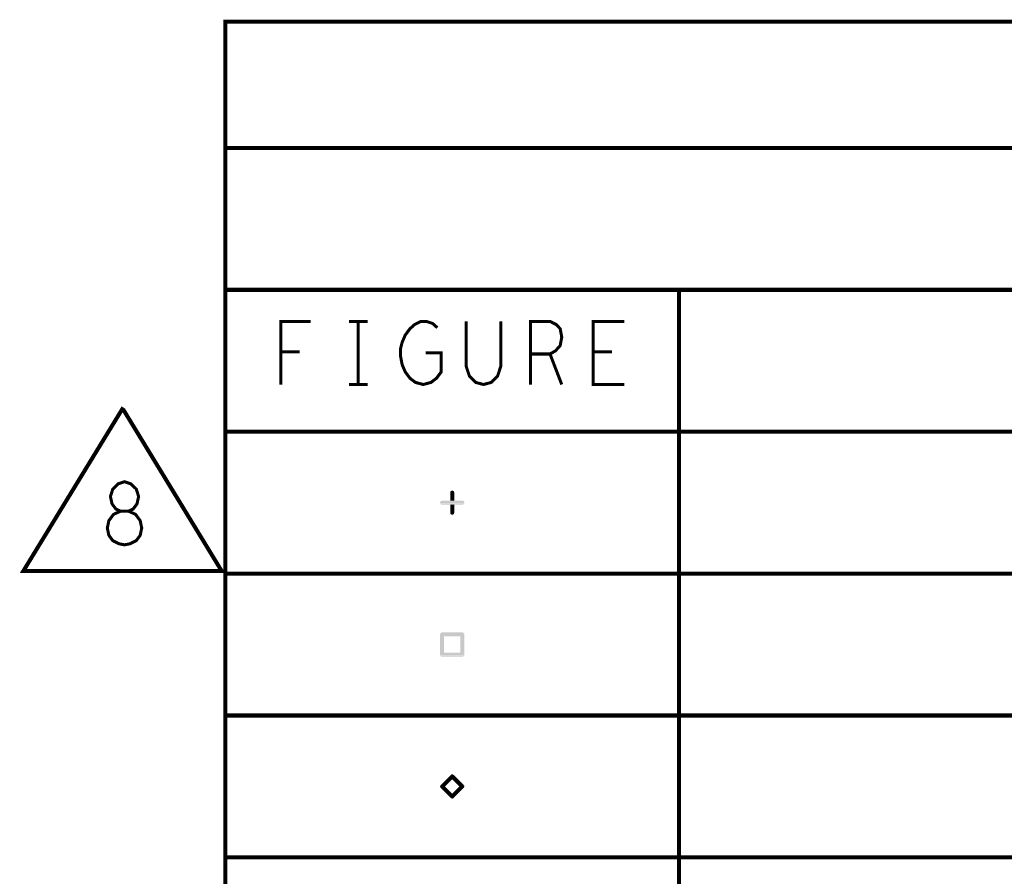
# Model space of a CAD drawing. Extents: x -16.7 to 17.3, y -13.5 to 8.5.
# Tile 25 of 28: x 8.1 to 10, y 1.2 to 2.9. Entities that reach past the tile are written whole.
import ezdxf

# ---------------------------------------------------------------- set-up
doc = ezdxf.new("R2010")
doc.units = 0
doc.layers.get('0').update_dxf_attribs({"linetype": 'CONTINUOUS'})
doc.layers.add('FAB_ART', color=2, linetype='CONTINUOUS')

# ---------------------------------------------------------------- blocks, each defined once
blk = doc.blocks.new('CUSTOM_3')
for points in [[(-0.0113, 0.0143), (-0.0028, 0.0228), (0.0113, 0.0143), (0.0028, 0.0228)], [(-0.0028, 0.0228), (-0.0021, 0.0234), (0.0028, 0.0228), (0.0019, 0.0234)], [(-0.0021, 0.0234), (-0.001, 0.0238), (0.0019, 0.0234), (0.0013, 0.0238)], [(-0.001, 0.0238), (-0.0004, 0.024), (0.0013, 0.0238), (-0.0004, 0.024)], [(-0.024, 0), (-0.0238, 0.0013), (-0.0143, 0), (-0.013, 0.0013)], [(-0.0236, -0.0017), (-0.024, 0), (-0.0126, -0.0017), (-0.0143, 0)], [(-0.0238, 0.0013), (-0.0228, 0.0028), (-0.013, 0.0013), (-0.0115, 0.0028)], [(-0.0228, 0.0028), (-0.0113, 0.0143), (-0.0115, 0.0028), (0, 0.0143)], [(0.0115, 0.0028), (0, 0.0143), (0.0228, 0.0028), (0.0113, 0.0143)], [(0.0126, 0.0017), (0.0115, 0.0028), (0.0236, 0.0017), (0.0228, 0.0028)], [(0.0143, 0), (0.0126, 0.0017), (0.024, 0), (0.0236, 0.0017)], [(0.013, -0.0013), (0.0143, 0), (0.0238, -0.0013), (0.024, 0)], [(-0.0228, -0.0028), (-0.0236, -0.0017), (-0.0115, -0.0028), (-0.0126, -0.0017)], [(-0.0113, -0.0143), (-0.0228, -0.0028), (0, -0.0143), (-0.0115, -0.0028)], [(-0.0028, -0.0228), (-0.0113, -0.0143), (0.0028, -0.0228), (0.0113, -0.0143)], [(0, -0.0143), (0.0115, -0.0028), (0.0113, -0.0143), (0.0228, -0.0028)], [(0.0115, -0.0028), (0.013, -0.0013), (0.0228, -0.0028), (0.0238, -0.0013)], [(-0.0019, -0.0234), (-0.0028, -0.0228), (0.0021, -0.0234), (0.0028, -0.0228)], [(-0.0013, -0.0238), (-0.0019, -0.0234), (0.001, -0.0238), (0.0021, -0.0234)], [(0.0004, -0.024), (-0.0013, -0.0238), (0.0004, -0.024), (0.001, -0.0238)]]:
    blk.add_solid(points)
blk = doc.blocks.new('CUSTOM_5')
for points in [[(-0.004, 0.02), (-0.0036, 0.0217), (0.004, 0.02), (0.0036, 0.0217)], [(-0.004, 0.004), (-0.004, 0.02), (0.004, 0.004), (0.004, 0.02)], [(-0.0036, 0.0217), (-0.0025, 0.0231), (0.0036, 0.0217), (0.0025, 0.0231)], [(-0.0025, 0.0231), (-0.0009, 0.0239), (0.0025, 0.0231), (0.0009, 0.0239)], [(-0.0009, 0.0239), (-0.0009, 0.0239), (0.0009, 0.0239), (-0.0009, 0.0239)], [(-0.024, 0), (-0.0239, 0.0009), (0.024, 0), (0.0238, 0.0009)], [(-0.0238, -0.0009), (-0.024, 0), (0.0239, -0.0009), (0.024, 0)], [(-0.0239, 0.0009), (-0.0235, 0.0017), (0.0238, 0.0009), (0.0236, 0.0017)], [(-0.0235, 0.0017), (-0.0231, 0.0025), (0.0236, 0.0017), (0.023, 0.0025)], [(-0.0231, 0.0025), (-0.0223, 0.0031), (0.023, 0.0025), (0.0225, 0.0031)], [(-0.0223, 0.0031), (-0.0217, 0.0036), (0.0225, 0.0031), (0.0215, 0.0036)], [(-0.0217, 0.0036), (-0.0204, 0.0039), (0.0215, 0.0036), (0.0209, 0.0039)], [(-0.0204, 0.0039), (-0.02, 0.004), (0.0209, 0.0039), (0.02, 0.004)], [(-0.0236, -0.0017), (-0.0238, -0.0009), (0.0235, -0.0017), (0.0239, -0.0009)], [(-0.0225, -0.0031), (-0.023, -0.0025), (0.0223, -0.0031), (0.0231, -0.0025)], [(-0.0215, -0.0036), (-0.0225, -0.0031), (0.0217, -0.0036), (0.0223, -0.0031)], [(-0.0209, -0.0039), (-0.0215, -0.0036), (0.0204, -0.0039), (0.0217, -0.0036)], [(-0.004, -0.02), (-0.004, -0.004), (0.004, -0.02), (0.004, -0.004)], [(-0.0036, -0.0217), (-0.004, -0.02), (0.0036, -0.0217), (0.004, -0.02)], [(-0.0025, -0.0231), (-0.0036, -0.0217), (0.0025, -0.0231), (0.0036, -0.0217)], [(-0.0009, -0.0239), (-0.0025, -0.0231), (0.0009, -0.0239), (0.0025, -0.0231)]]:
    blk.add_solid(points)
blk = doc.blocks.new('CUSTOM_7')
for points in [[(-0.024, 0.02), (-0.0239, 0.0209), (0.024, 0.02), (0.0238, 0.0209)], [(-0.024, 0.016), (-0.024, 0.02), (0.024, 0.016), (0.024, 0.02)], [(-0.0239, 0.0209), (-0.0235, 0.0217), (0.0238, 0.0209), (0.0236, 0.0217)], [(-0.0235, 0.0217), (-0.0231, 0.0225), (0.0236, 0.0217), (0.023, 0.0225)], [(-0.0231, 0.0225), (-0.0223, 0.0231), (0.023, 0.0225), (0.0225, 0.0231)], [(-0.0223, 0.0231), (-0.0217, 0.0236), (0.0225, 0.0231), (0.0215, 0.0236)], [(-0.0217, 0.0236), (-0.0204, 0.0239), (0.0215, 0.0236), (0.0209, 0.0239)], [(-0.0204, 0.0239), (-0.02, 0.024), (0.0209, 0.0239), (0.02, 0.024)], [(-0.024, -0.016), (-0.024, 0.016), (-0.016, -0.016), (-0.016, 0.016)], [(0.016, -0.016), (0.016, 0.016), (0.024, -0.016), (0.024, 0.016)], [(-0.024, -0.02), (-0.024, -0.016), (0.024, -0.02), (0.024, -0.016)], [(-0.0238, -0.0209), (-0.024, -0.02), (0.0239, -0.0209), (0.024, -0.02)], [(-0.0236, -0.0217), (-0.0238, -0.0209), (0.0235, -0.0217), (0.0239, -0.0209)], [(-0.0225, -0.0231), (-0.023, -0.0225), (0.0223, -0.0231), (0.0231, -0.0225)], [(-0.0215, -0.0236), (-0.0225, -0.0231), (0.0217, -0.0236), (0.0223, -0.0231)], [(-0.0209, -0.0239), (-0.0215, -0.0236), (0.0204, -0.0239), (0.0217, -0.0236)]]:
    blk.add_solid(points)

msp = doc.modelspace()

# ---------------------------------------------------------------- linework, layer by layer
at = {"layer": 'FAB_ART'}
for points, const_width in [([(8.4725, -0.467), (8.4725, 2.874), (15.1995, 2.874), (15.1995, -0.467), (8.4725, -0.467)], 0.008), ([(8.4725, 2.624), (15.1995, 2.624)], 0.008), ([(8.4725, 2.343), (15.1995, 2.343)], 0.008), ([(9.3715, 2.343), (9.3715, -0.467)], 0.008), ([(8.58255, 2.1555), (8.58255, 2.2805), (8.64145, 2.2805)], 0.006), ([(8.7174, 2.2805), (8.7546, 2.2805)], 0.006), ([(8.736, 2.2805), (8.736, 2.1555)], 0.006), ([(8.8693, 2.218), (8.9003, 2.218), (8.9003, 2.1805), (8.891, 2.168), (8.88015, 2.15967), (8.86465, 2.1555), (8.84915, 2.15967), (8.8383, 2.168), (8.829, 2.1805), (8.8228, 2.19508), (8.8197, 2.21175), (8.8197, 2.22633), (8.8228, 2.23883), (8.829, 2.25342), (8.8383, 2.26592), (8.8476, 2.27425), (8.86, 2.2805), (8.87085, 2.2805), (8.88325, 2.27633), (8.89255, 2.268)], 0.006), ([(8.9499, 2.2805), (8.9499, 2.19092), (8.9561, 2.17216), (8.9685, 2.15967), (8.984, 2.1555), (8.9995, 2.15967), (9.0119, 2.17216), (9.0181, 2.19092), (9.0181, 2.2805)], 0.006), ([(9.077, 2.1555), (9.077, 2.2805), (9.11575, 2.2805), (9.12815, 2.27425), (9.1359, 2.26592), (9.139, 2.24925), (9.1359, 2.23258), (9.1266, 2.22217), (9.11575, 2.21592), (9.077, 2.21592)], 0.006), ([(9.263, 2.1555), (9.201, 2.1555), (9.201, 2.2805), (9.263, 2.2805)], 0.006), ([(8.61975, 2.22008), (8.58255, 2.22008)], 0.006), ([(9.11575, 2.21592), (9.139, 2.1555)], 0.006), ([(9.2382, 2.22008), (9.201, 2.22008)], 0.006), ([(8.7174, 2.1555), (8.7546, 2.1555)], 0.006), ([(8.2705, 2.11), (8.0725, 1.786), (8.4655, 1.786), (8.2705, 2.106)], 0.008), ([(8.4725, 2.062), (15.1995, 2.062)], 0.008), ([(8.273, 1.838), (8.28385, 1.84008), (8.29625, 1.84633), (8.304, 1.85675), (8.3071, 1.87133), (8.304, 1.88591), (8.2947, 1.89842), (8.28075, 1.90467), (8.26525, 1.90467), (8.25595, 1.90883), (8.2482, 1.91925), (8.2451, 1.93383), (8.24975, 1.94842), (8.2606, 1.95883), (8.273, 1.963), (8.2854, 1.95883), (8.29625, 1.94842), (8.3009, 1.93383), (8.2978, 1.91925), (8.29005, 1.90883), (8.28075, 1.90467), (8.26525, 1.90467), (8.2513, 1.89842), (8.242, 1.88591), (8.2389, 1.87133), (8.242, 1.85675), (8.24975, 1.84633), (8.26215, 1.84008), (8.273, 1.838)], 0.006), ([(8.4725, 1.781), (15.1995, 1.781)], 0.008), ([(8.4725, 1.5), (15.1995, 1.5)], 0.008), ([(8.4725, 1.219), (15.1995, 1.219)], 0.008)]:
    msp.add_lwpolyline(points, dxfattribs=dict(at, const_width=const_width))

# ---------------------------------------------------------------- block references
for name, p in [('CUSTOM_5', (8.922, 1.9215)), ('CUSTOM_7', (8.922, 1.6405)), ('CUSTOM_3', (8.922, 1.3595))]:
    msp.add_blockref(name, p, dxfattribs=at)

doc.saveas('drawing.dxf')
